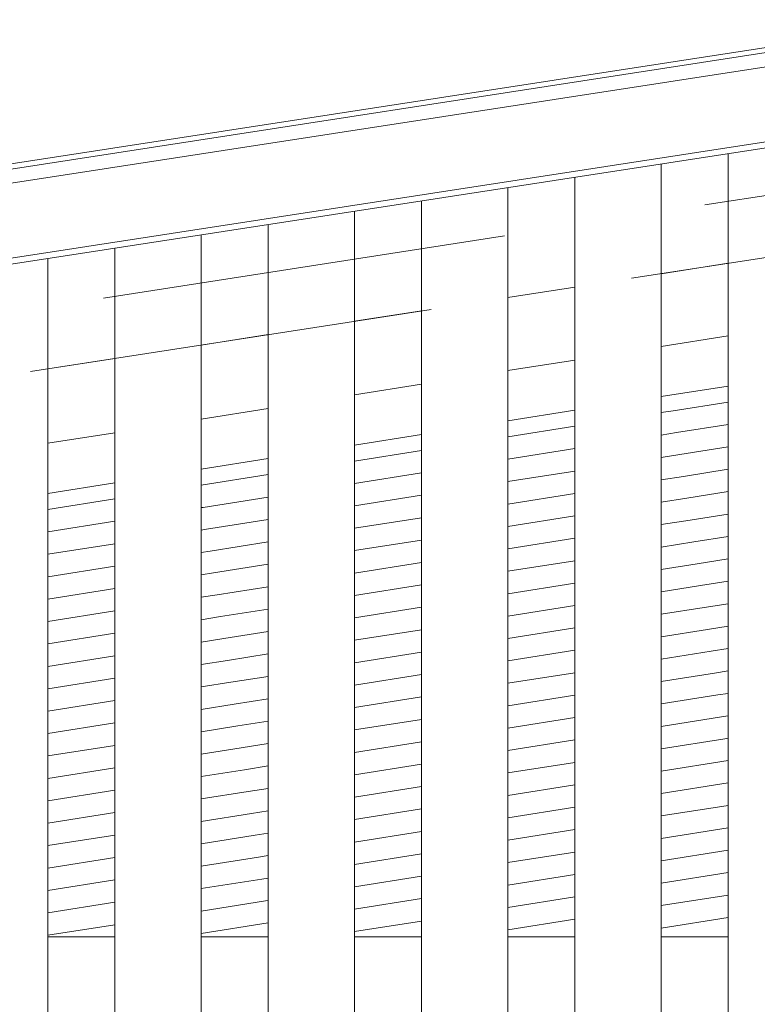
# Model space of a CAD drawing. Header units: millimetres. Extents: x -65 to 293624, y -1905 to 31061.
# Tile 161 of 256: x 108137 to 108522, y 21566 to 22080. Entities that reach past the tile are written whole.
import ezdxf

# ---------------------------------------------------------------- set-up
doc = ezdxf.new("R2010")
doc.units = ezdxf.units.MM
doc.header["$MEASUREMENT"] = 0
doc.linetypes.add('Hidden Line', pattern=[317.5, 211.666667, -105.833333])
for name, color, linetype in [('00 2D joon.AR', 7, 'Continuous'), ('1236 Katuslaed.AR', 7, 'Continuous'), ('1245 Sisehoovi varjestus.AR', 7, 'Continuous'), ('1248 Vihmaveerennid.AR', 7, 'Continuous'), ('1263 Katuse alusserv.AR', 7, 'Continuous')]:
    doc.layers.add(name, color=color, linetype=linetype)

# ---------------------------------------------------------------- blocks, each defined once
blk = doc.blocks.new('Section Element_1428_3', base_point=(20443.11, 12361.43))
at = {"layer": '1248 Vihmaveerennid.AR', "color": 7, "linetype": 'Continuous', "lineweight": 13}
for p, q in [((107570.49, 21918.29), (129117.53, 25242.47)), ((107568.05, 21915.2), (129117.8, 25239.8)), ((107543.87, 21904.09), (115361.89, 23110.22)), ((107539.52, 21861.1), (115361.91, 23067.9)), ((107539.84, 21864.29), (115361.91, 23071.05))]:
    blk.add_line(p, q, dxfattribs=at)
blk = doc.blocks.new('*X1916', base_point=(20443.11, 12361.43))
at = {"layer": '1263 Katuse alusserv.AR', "color": 7, "linetype": 'Continuous', "lineweight": 13}
for p, q in [((108186.85, 21830.11), (108151.85, 21824.58)), ((108186.85, 21830.11), (108151.85, 21824.58)), ((108186.85, 21818.41), (108151.85, 21812.88)), ((108186.85, 21818.41), (108151.85, 21812.88)), ((108186.85, 21806.71), (108151.85, 21801.18)), ((108186.85, 21806.71), (108151.85, 21801.18)), ((108186.85, 21795.01), (108151.85, 21789.48)), ((108186.85, 21795.01), (108151.85, 21789.48)), ((108186.85, 21783.31), (108151.85, 21777.78)), ((108186.85, 21783.31), (108151.85, 21777.78)), ((108186.85, 21771.62), (108151.85, 21766.09)), ((108186.85, 21771.62), (108151.85, 21766.09)), ((108186.85, 21759.92), (108151.85, 21754.39)), ((108186.85, 21759.92), (108151.85, 21754.39)), ((108186.85, 21748.22), (108151.85, 21742.69)), ((108186.85, 21748.22), (108151.85, 21742.69)), ((108186.85, 21736.52), (108151.85, 21730.99)), ((108186.85, 21736.52), (108151.85, 21730.99)), ((108186.85, 21724.82), (108151.85, 21719.29)), ((108186.85, 21724.82), (108151.85, 21719.29)), ((108186.85, 21713.13), (108151.85, 21707.6)), ((108186.85, 21713.13), (108151.85, 21707.6)), ((108186.85, 21701.43), (108151.85, 21695.9)), ((108186.85, 21701.43), (108151.85, 21695.9)), ((108186.85, 21689.73), (108151.85, 21684.2)), ((108186.85, 21689.73), (108151.85, 21684.2)), ((108186.85, 21678.03), (108151.85, 21672.5)), ((108186.85, 21678.03), (108151.85, 21672.5)), ((108186.85, 21666.33), (108151.85, 21660.8)), ((108186.85, 21666.33), (108151.85, 21660.8)), ((108186.85, 21654.63), (108151.85, 21649.1)), ((108186.85, 21654.63), (108151.85, 21649.1)), ((108186.85, 21642.94), (108151.85, 21637.41)), ((108186.85, 21642.94), (108151.85, 21637.41)), ((108186.85, 21631.24), (108151.85, 21625.71)), ((108186.85, 21631.24), (108151.85, 21625.71)), ((108186.85, 21619.54), (108151.85, 21614.01)), ((108186.85, 21619.54), (108151.85, 21614.01)), ((108186.85, 21607.84), (108151.85, 21602.31)), ((108186.85, 21607.84), (108151.85, 21602.31))]:
    blk.add_line(p, q, dxfattribs=at)
blk = doc.blocks.new('*X1917', base_point=(20443.11, 12361.43))
at = {"layer": '1263 Katuse alusserv.AR', "color": 7, "linetype": 'Continuous', "lineweight": 13}
for p, q in [((108186.85, 21830.11), (108151.85, 21824.58)), ((108186.85, 21830.11), (108151.85, 21824.58)), ((108186.85, 21818.41), (108151.85, 21812.88)), ((108186.85, 21818.41), (108151.85, 21812.88)), ((108186.85, 21806.71), (108151.85, 21801.18)), ((108186.85, 21806.71), (108151.85, 21801.18)), ((108186.85, 21795.01), (108151.85, 21789.48)), ((108186.85, 21795.01), (108151.85, 21789.48)), ((108186.85, 21783.31), (108151.85, 21777.78)), ((108186.85, 21783.31), (108151.85, 21777.78)), ((108186.85, 21771.62), (108151.85, 21766.09)), ((108186.85, 21771.62), (108151.85, 21766.09)), ((108186.85, 21759.92), (108151.85, 21754.39)), ((108186.85, 21759.92), (108151.85, 21754.39)), ((108186.85, 21748.22), (108151.85, 21742.69)), ((108186.85, 21748.22), (108151.85, 21742.69)), ((108186.85, 21736.52), (108151.85, 21730.99)), ((108186.85, 21736.52), (108151.85, 21730.99)), ((108186.85, 21724.82), (108151.85, 21719.29)), ((108186.85, 21724.82), (108151.85, 21719.29)), ((108186.85, 21713.13), (108151.85, 21707.6)), ((108186.85, 21713.13), (108151.85, 21707.6)), ((108186.85, 21701.43), (108151.85, 21695.9)), ((108186.85, 21701.43), (108151.85, 21695.9)), ((108186.85, 21689.73), (108151.85, 21684.2)), ((108186.85, 21689.73), (108151.85, 21684.2)), ((108186.85, 21678.03), (108151.85, 21672.5)), ((108186.85, 21678.03), (108151.85, 21672.5)), ((108186.85, 21666.33), (108151.85, 21660.8)), ((108186.85, 21666.33), (108151.85, 21660.8)), ((108186.85, 21654.63), (108151.85, 21649.1)), ((108186.85, 21654.63), (108151.85, 21649.1)), ((108186.85, 21642.94), (108151.85, 21637.41)), ((108186.85, 21642.94), (108151.85, 21637.41)), ((108186.85, 21631.24), (108151.85, 21625.71)), ((108186.85, 21631.24), (108151.85, 21625.71)), ((108186.85, 21619.54), (108151.85, 21614.01)), ((108186.85, 21619.54), (108151.85, 21614.01)), ((108186.85, 21607.84), (108151.85, 21602.31)), ((108186.85, 21607.84), (108151.85, 21602.31))]:
    blk.add_line(p, q, dxfattribs=at)
blk = doc.blocks.new('*X1920', base_point=(20443.11, 12361.43))
at = {"layer": '1263 Katuse alusserv.AR', "color": 7, "linetype": 'Continuous', "lineweight": 13}
for p, q in [((108266.85, 21842.75), (108231.85, 21837.22)), ((108266.85, 21842.75), (108231.85, 21837.22)), ((108266.85, 21831.05), (108232.89, 21825.68)), ((108266.85, 21831.05), (108232.89, 21825.68)), ((108232.89, 21825.68), (108231.85, 21825.52)), ((108232.89, 21825.68), (108231.85, 21825.52)), ((108266.85, 21819.35), (108234.7, 21814.27)), ((108266.85, 21819.35), (108234.7, 21814.27)), ((108234.7, 21814.27), (108231.85, 21813.82)), ((108234.7, 21814.27), (108231.85, 21813.82)), ((108236.5, 21802.86), (108231.85, 21802.12)), ((108236.5, 21802.86), (108231.85, 21802.12)), ((108266.85, 21807.65), (108236.5, 21802.86)), ((108266.85, 21807.65), (108236.5, 21802.86)), ((108266.85, 21795.96), (108238.3, 21791.44)), ((108266.85, 21795.96), (108238.3, 21791.44)), ((108238.3, 21791.44), (108231.85, 21790.43)), ((108238.3, 21791.44), (108231.85, 21790.43)), ((108266.85, 21784.26), (108240.11, 21780.03)), ((108266.85, 21784.26), (108240.11, 21780.03)), ((108240.11, 21780.03), (108231.85, 21778.73)), ((108240.11, 21780.03), (108231.85, 21778.73)), ((108266.85, 21772.56), (108241.91, 21768.62)), ((108266.85, 21772.56), (108241.91, 21768.62)), ((108241.91, 21768.62), (108231.85, 21767.03)), ((108241.91, 21768.62), (108231.85, 21767.03)), ((108243.71, 21757.2), (108231.85, 21755.33)), ((108243.71, 21757.2), (108231.85, 21755.33)), ((108266.85, 21760.86), (108243.71, 21757.2)), ((108266.85, 21760.86), (108243.71, 21757.2)), ((108266.85, 21749.16), (108245.52, 21745.79)), ((108266.85, 21749.16), (108245.52, 21745.79)), ((108245.52, 21745.79), (108231.85, 21743.63)), ((108245.52, 21745.79), (108231.85, 21743.63)), ((108266.85, 21737.46), (108247.32, 21734.38)), ((108266.85, 21737.46), (108247.32, 21734.38)), ((108247.32, 21734.38), (108231.85, 21731.93)), ((108247.32, 21734.38), (108231.85, 21731.93)), ((108266.85, 21725.77), (108249.12, 21722.96)), ((108266.85, 21725.77), (108249.12, 21722.96)), ((108249.12, 21722.96), (108231.85, 21720.24)), ((108249.12, 21722.96), (108231.85, 21720.24)), ((108250.93, 21711.55), (108231.85, 21708.54)), ((108250.93, 21711.55), (108231.85, 21708.54)), ((108266.85, 21714.07), (108250.93, 21711.55)), ((108266.85, 21714.07), (108250.93, 21711.55)), ((108252.73, 21700.14), (108231.85, 21696.84)), ((108252.73, 21700.14), (108231.85, 21696.84)), ((108266.85, 21702.37), (108252.73, 21700.14)), ((108266.85, 21702.37), (108252.73, 21700.14)), ((108266.85, 21690.67), (108254.53, 21688.72)), ((108266.85, 21690.67), (108254.53, 21688.72)), ((108254.53, 21688.72), (108231.85, 21685.14)), ((108254.53, 21688.72), (108231.85, 21685.14)), ((108256.34, 21677.31), (108231.85, 21673.44)), ((108256.34, 21677.31), (108231.85, 21673.44)), ((108266.85, 21678.97), (108256.34, 21677.31)), ((108266.85, 21678.97), (108256.34, 21677.31)), ((108258.14, 21665.9), (108231.85, 21661.74)), ((108258.14, 21665.9), (108231.85, 21661.74)), ((108266.85, 21667.27), (108258.14, 21665.9)), ((108266.85, 21667.27), (108258.14, 21665.9)), ((108259.94, 21654.48), (108231.85, 21650.05)), ((108259.94, 21654.48), (108231.85, 21650.05)), ((108266.85, 21655.58), (108259.94, 21654.48)), ((108266.85, 21655.58), (108259.94, 21654.48)), ((108266.85, 21643.88), (108261.75, 21643.07)), ((108266.85, 21643.88), (108261.75, 21643.07)), ((108261.75, 21643.07), (108231.85, 21638.35)), ((108261.75, 21643.07), (108231.85, 21638.35)), ((108263.55, 21631.66), (108231.85, 21626.65)), ((108263.55, 21631.66), (108231.85, 21626.65)), ((108266.85, 21632.18), (108263.55, 21631.66)), ((108266.85, 21632.18), (108263.55, 21631.66)), ((108265.35, 21620.24), (108231.85, 21614.95)), ((108265.35, 21620.24), (108231.85, 21614.95)), ((108266.85, 21620.48), (108265.35, 21620.24)), ((108266.85, 21620.48), (108265.35, 21620.24)), ((108266.85, 21608.78), (108231.85, 21603.25)), ((108266.85, 21608.78), (108231.85, 21603.25))]:
    blk.add_line(p, q, dxfattribs=at)
blk = doc.blocks.new('*X1921', base_point=(20443.11, 12361.43))
at = {"layer": '1263 Katuse alusserv.AR', "color": 7, "linetype": 'Continuous', "lineweight": 13}
for p, q in [((108266.85, 21842.75), (108231.85, 21837.22)), ((108266.85, 21842.75), (108231.85, 21837.22)), ((108266.85, 21831.05), (108232.89, 21825.68)), ((108266.85, 21831.05), (108232.89, 21825.68)), ((108232.89, 21825.68), (108231.85, 21825.52)), ((108232.89, 21825.68), (108231.85, 21825.52)), ((108266.85, 21819.35), (108234.7, 21814.27)), ((108266.85, 21819.35), (108234.7, 21814.27)), ((108234.7, 21814.27), (108231.85, 21813.82)), ((108234.7, 21814.27), (108231.85, 21813.82)), ((108236.5, 21802.86), (108231.85, 21802.12)), ((108236.5, 21802.86), (108231.85, 21802.12)), ((108266.85, 21807.65), (108236.5, 21802.86)), ((108266.85, 21807.65), (108236.5, 21802.86)), ((108266.85, 21795.96), (108238.3, 21791.44)), ((108266.85, 21795.96), (108238.3, 21791.44)), ((108238.3, 21791.44), (108231.85, 21790.43)), ((108238.3, 21791.44), (108231.85, 21790.43)), ((108266.85, 21784.26), (108240.11, 21780.03)), ((108266.85, 21784.26), (108240.11, 21780.03)), ((108240.11, 21780.03), (108231.85, 21778.73)), ((108240.11, 21780.03), (108231.85, 21778.73)), ((108266.85, 21772.56), (108241.91, 21768.62)), ((108266.85, 21772.56), (108241.91, 21768.62)), ((108241.91, 21768.62), (108231.85, 21767.03)), ((108241.91, 21768.62), (108231.85, 21767.03)), ((108243.71, 21757.2), (108231.85, 21755.33)), ((108243.71, 21757.2), (108231.85, 21755.33)), ((108266.85, 21760.86), (108243.71, 21757.2)), ((108266.85, 21760.86), (108243.71, 21757.2)), ((108266.85, 21749.16), (108245.52, 21745.79)), ((108266.85, 21749.16), (108245.52, 21745.79)), ((108245.52, 21745.79), (108231.85, 21743.63)), ((108245.52, 21745.79), (108231.85, 21743.63)), ((108266.85, 21737.46), (108247.32, 21734.38)), ((108266.85, 21737.46), (108247.32, 21734.38)), ((108247.32, 21734.38), (108231.85, 21731.93)), ((108247.32, 21734.38), (108231.85, 21731.93)), ((108266.85, 21725.77), (108249.12, 21722.96)), ((108266.85, 21725.77), (108249.12, 21722.96)), ((108249.12, 21722.96), (108231.85, 21720.24)), ((108249.12, 21722.96), (108231.85, 21720.24)), ((108250.93, 21711.55), (108231.85, 21708.54)), ((108250.93, 21711.55), (108231.85, 21708.54)), ((108266.85, 21714.07), (108250.93, 21711.55)), ((108266.85, 21714.07), (108250.93, 21711.55)), ((108252.73, 21700.14), (108231.85, 21696.84)), ((108252.73, 21700.14), (108231.85, 21696.84)), ((108266.85, 21702.37), (108252.73, 21700.14)), ((108266.85, 21702.37), (108252.73, 21700.14)), ((108266.85, 21690.67), (108254.53, 21688.72)), ((108266.85, 21690.67), (108254.53, 21688.72)), ((108254.53, 21688.72), (108231.85, 21685.14)), ((108254.53, 21688.72), (108231.85, 21685.14)), ((108256.34, 21677.31), (108231.85, 21673.44)), ((108256.34, 21677.31), (108231.85, 21673.44)), ((108266.85, 21678.97), (108256.34, 21677.31)), ((108266.85, 21678.97), (108256.34, 21677.31)), ((108258.14, 21665.9), (108231.85, 21661.74)), ((108258.14, 21665.9), (108231.85, 21661.74)), ((108266.85, 21667.27), (108258.14, 21665.9)), ((108266.85, 21667.27), (108258.14, 21665.9)), ((108259.94, 21654.48), (108231.85, 21650.05)), ((108259.94, 21654.48), (108231.85, 21650.05)), ((108266.85, 21655.58), (108259.94, 21654.48)), ((108266.85, 21655.58), (108259.94, 21654.48)), ((108266.85, 21643.88), (108261.75, 21643.07)), ((108266.85, 21643.88), (108261.75, 21643.07)), ((108261.75, 21643.07), (108231.85, 21638.35)), ((108261.75, 21643.07), (108231.85, 21638.35)), ((108263.55, 21631.66), (108231.85, 21626.65)), ((108263.55, 21631.66), (108231.85, 21626.65)), ((108266.85, 21632.18), (108263.55, 21631.66)), ((108266.85, 21632.18), (108263.55, 21631.66)), ((108265.35, 21620.24), (108231.85, 21614.95)), ((108265.35, 21620.24), (108231.85, 21614.95)), ((108266.85, 21620.48), (108265.35, 21620.24)), ((108266.85, 21620.48), (108265.35, 21620.24)), ((108266.85, 21608.78), (108231.85, 21603.25)), ((108266.85, 21608.78), (108231.85, 21603.25))]:
    blk.add_line(p, q, dxfattribs=at)
blk = doc.blocks.new('*X1922', base_point=(20443.11, 12361.43))
at = {"layer": '1263 Katuse alusserv.AR', "color": 7, "linetype": 'Continuous', "lineweight": 13}
for p, q in [((108346.85, 21855.39), (108311.85, 21849.86)), ((108346.85, 21855.39), (108311.85, 21849.86)), ((108346.85, 21843.69), (108311.85, 21838.16)), ((108346.85, 21843.69), (108311.85, 21838.16)), ((108346.85, 21831.99), (108311.85, 21826.46)), ((108346.85, 21831.99), (108311.85, 21826.46)), ((108346.85, 21820.29), (108311.85, 21814.76)), ((108346.85, 21820.29), (108311.85, 21814.76)), ((108346.85, 21808.6), (108311.85, 21803.07)), ((108346.85, 21808.6), (108311.85, 21803.07)), ((108346.85, 21796.9), (108311.85, 21791.37)), ((108346.85, 21796.9), (108311.85, 21791.37)), ((108346.85, 21785.2), (108311.85, 21779.67)), ((108346.85, 21785.2), (108311.85, 21779.67)), ((108346.85, 21773.5), (108311.85, 21767.97)), ((108346.85, 21773.5), (108311.85, 21767.97)), ((108346.85, 21761.8), (108311.85, 21756.27)), ((108346.85, 21761.8), (108311.85, 21756.27)), ((108346.85, 21750.1), (108311.85, 21744.57)), ((108346.85, 21750.1), (108311.85, 21744.57)), ((108346.85, 21738.41), (108311.85, 21732.88)), ((108346.85, 21738.41), (108311.85, 21732.88)), ((108346.85, 21726.71), (108311.85, 21721.18)), ((108346.85, 21726.71), (108311.85, 21721.18)), ((108346.85, 21715.01), (108311.85, 21709.48)), ((108346.85, 21715.01), (108311.85, 21709.48)), ((108346.85, 21703.31), (108311.85, 21697.78)), ((108346.85, 21703.31), (108311.85, 21697.78)), ((108346.85, 21691.61), (108311.85, 21686.08)), ((108346.85, 21691.61), (108311.85, 21686.08)), ((108346.85, 21679.91), (108311.85, 21674.38)), ((108346.85, 21679.91), (108311.85, 21674.38)), ((108346.85, 21668.22), (108311.85, 21662.69)), ((108346.85, 21668.22), (108311.85, 21662.69)), ((108346.85, 21656.52), (108311.85, 21650.99)), ((108346.85, 21656.52), (108311.85, 21650.99)), ((108346.85, 21644.82), (108311.85, 21639.29)), ((108346.85, 21644.82), (108311.85, 21639.29)), ((108346.85, 21633.12), (108311.85, 21627.59)), ((108346.85, 21633.12), (108311.85, 21627.59)), ((108346.85, 21621.42), (108311.85, 21615.89)), ((108346.85, 21621.42), (108311.85, 21615.89)), ((108346.85, 21609.73), (108311.85, 21604.19)), ((108346.85, 21609.73), (108311.85, 21604.19))]:
    blk.add_line(p, q, dxfattribs=at)
blk = doc.blocks.new('*X1923', base_point=(20443.11, 12361.43))
at = {"layer": '1263 Katuse alusserv.AR', "color": 7, "linetype": 'Continuous', "lineweight": 13}
for p, q in [((108346.85, 21855.39), (108311.85, 21849.86)), ((108346.85, 21855.39), (108311.85, 21849.86)), ((108346.85, 21843.69), (108311.85, 21838.16)), ((108346.85, 21843.69), (108311.85, 21838.16)), ((108346.85, 21831.99), (108311.85, 21826.46)), ((108346.85, 21831.99), (108311.85, 21826.46)), ((108346.85, 21820.29), (108311.85, 21814.76)), ((108346.85, 21820.29), (108311.85, 21814.76)), ((108346.85, 21808.6), (108311.85, 21803.07)), ((108346.85, 21808.6), (108311.85, 21803.07)), ((108346.85, 21796.9), (108311.85, 21791.37)), ((108346.85, 21796.9), (108311.85, 21791.37)), ((108346.85, 21785.2), (108311.85, 21779.67)), ((108346.85, 21785.2), (108311.85, 21779.67)), ((108346.85, 21773.5), (108311.85, 21767.97)), ((108346.85, 21773.5), (108311.85, 21767.97)), ((108346.85, 21761.8), (108311.85, 21756.27)), ((108346.85, 21761.8), (108311.85, 21756.27)), ((108346.85, 21750.1), (108311.85, 21744.57)), ((108346.85, 21750.1), (108311.85, 21744.57)), ((108346.85, 21738.41), (108311.85, 21732.88)), ((108346.85, 21738.41), (108311.85, 21732.88)), ((108346.85, 21726.71), (108311.85, 21721.18)), ((108346.85, 21726.71), (108311.85, 21721.18)), ((108346.85, 21715.01), (108311.85, 21709.48)), ((108346.85, 21715.01), (108311.85, 21709.48)), ((108346.85, 21703.31), (108311.85, 21697.78)), ((108346.85, 21703.31), (108311.85, 21697.78)), ((108346.85, 21691.61), (108311.85, 21686.08)), ((108346.85, 21691.61), (108311.85, 21686.08)), ((108346.85, 21679.91), (108311.85, 21674.38)), ((108346.85, 21679.91), (108311.85, 21674.38)), ((108346.85, 21668.22), (108311.85, 21662.69)), ((108346.85, 21668.22), (108311.85, 21662.69)), ((108346.85, 21656.52), (108311.85, 21650.99)), ((108346.85, 21656.52), (108311.85, 21650.99)), ((108346.85, 21644.82), (108311.85, 21639.29)), ((108346.85, 21644.82), (108311.85, 21639.29)), ((108346.85, 21633.12), (108311.85, 21627.59)), ((108346.85, 21633.12), (108311.85, 21627.59)), ((108346.85, 21621.42), (108311.85, 21615.89)), ((108346.85, 21621.42), (108311.85, 21615.89)), ((108346.85, 21609.73), (108311.85, 21604.19)), ((108346.85, 21609.73), (108311.85, 21604.19))]:
    blk.add_line(p, q, dxfattribs=at)
blk = doc.blocks.new('*X1924', base_point=(20443.11, 12361.43))
at = {"layer": '1263 Katuse alusserv.AR', "color": 7, "linetype": 'Continuous', "lineweight": 13}
for p, q in [((108426.85, 21868.03), (108391.85, 21862.5)), ((108426.85, 21868.03), (108391.85, 21862.5)), ((108426.85, 21856.33), (108391.85, 21850.8)), ((108426.85, 21856.33), (108391.85, 21850.8)), ((108426.85, 21844.63), (108391.85, 21839.1)), ((108426.85, 21844.63), (108391.85, 21839.1)), ((108426.85, 21832.93), (108391.85, 21827.4)), ((108426.85, 21832.93), (108391.85, 21827.4)), ((108426.85, 21821.24), (108391.85, 21815.71)), ((108426.85, 21821.24), (108391.85, 21815.71)), ((108426.85, 21809.54), (108391.85, 21804.01)), ((108426.85, 21809.54), (108391.85, 21804.01)), ((108426.85, 21797.84), (108391.85, 21792.31)), ((108426.85, 21797.84), (108391.85, 21792.31)), ((108426.85, 21786.14), (108391.85, 21780.61)), ((108426.85, 21786.14), (108391.85, 21780.61)), ((108426.85, 21774.44), (108391.85, 21768.91)), ((108426.85, 21774.44), (108391.85, 21768.91)), ((108426.85, 21762.74), (108391.85, 21757.21)), ((108426.85, 21762.74), (108391.85, 21757.21)), ((108426.85, 21751.05), (108391.85, 21745.52)), ((108426.85, 21751.05), (108391.85, 21745.52)), ((108426.85, 21739.35), (108391.85, 21733.82)), ((108426.85, 21739.35), (108391.85, 21733.82)), ((108426.85, 21727.65), (108391.85, 21722.12)), ((108426.85, 21727.65), (108391.85, 21722.12)), ((108426.85, 21715.95), (108391.85, 21710.42)), ((108426.85, 21715.95), (108391.85, 21710.42)), ((108426.85, 21704.25), (108391.85, 21698.72)), ((108426.85, 21704.25), (108391.85, 21698.72)), ((108426.85, 21692.55), (108391.85, 21687.02)), ((108426.85, 21692.55), (108391.85, 21687.02)), ((108426.85, 21680.86), (108391.85, 21675.33)), ((108426.85, 21680.86), (108391.85, 21675.33)), ((108426.85, 21669.16), (108391.85, 21663.63)), ((108426.85, 21669.16), (108391.85, 21663.63)), ((108426.85, 21657.46), (108391.85, 21651.93)), ((108426.85, 21657.46), (108391.85, 21651.93)), ((108426.85, 21645.76), (108391.85, 21640.23)), ((108426.85, 21645.76), (108391.85, 21640.23)), ((108426.85, 21634.06), (108391.85, 21628.53)), ((108426.85, 21634.06), (108391.85, 21628.53)), ((108426.85, 21622.37), (108391.85, 21616.84)), ((108426.85, 21622.37), (108391.85, 21616.84)), ((108426.85, 21610.67), (108391.85, 21605.14)), ((108426.85, 21610.67), (108391.85, 21605.14))]:
    blk.add_line(p, q, dxfattribs=at)
blk = doc.blocks.new('*X1925', base_point=(20443.11, 12361.43))
at = {"layer": '1263 Katuse alusserv.AR', "color": 7, "linetype": 'Continuous', "lineweight": 13}
for p, q in [((108426.85, 21868.03), (108391.85, 21862.5)), ((108426.85, 21868.03), (108391.85, 21862.5)), ((108426.85, 21856.33), (108391.85, 21850.8)), ((108426.85, 21856.33), (108391.85, 21850.8)), ((108426.85, 21844.63), (108391.85, 21839.1)), ((108426.85, 21844.63), (108391.85, 21839.1)), ((108426.85, 21832.93), (108391.85, 21827.4)), ((108426.85, 21832.93), (108391.85, 21827.4)), ((108426.85, 21821.24), (108391.85, 21815.71)), ((108426.85, 21821.24), (108391.85, 21815.71)), ((108426.85, 21809.54), (108391.85, 21804.01)), ((108426.85, 21809.54), (108391.85, 21804.01)), ((108426.85, 21797.84), (108391.85, 21792.31)), ((108426.85, 21797.84), (108391.85, 21792.31)), ((108426.85, 21786.14), (108391.85, 21780.61)), ((108426.85, 21786.14), (108391.85, 21780.61)), ((108426.85, 21774.44), (108391.85, 21768.91)), ((108426.85, 21774.44), (108391.85, 21768.91)), ((108426.85, 21762.74), (108391.85, 21757.21)), ((108426.85, 21762.74), (108391.85, 21757.21)), ((108426.85, 21751.05), (108391.85, 21745.52)), ((108426.85, 21751.05), (108391.85, 21745.52)), ((108426.85, 21739.35), (108391.85, 21733.82)), ((108426.85, 21739.35), (108391.85, 21733.82)), ((108426.85, 21727.65), (108391.85, 21722.12)), ((108426.85, 21727.65), (108391.85, 21722.12)), ((108426.85, 21715.95), (108391.85, 21710.42)), ((108426.85, 21715.95), (108391.85, 21710.42)), ((108426.85, 21704.25), (108391.85, 21698.72)), ((108426.85, 21704.25), (108391.85, 21698.72)), ((108426.85, 21692.55), (108391.85, 21687.02)), ((108426.85, 21692.55), (108391.85, 21687.02)), ((108426.85, 21680.86), (108391.85, 21675.33)), ((108426.85, 21680.86), (108391.85, 21675.33)), ((108426.85, 21669.16), (108391.85, 21663.63)), ((108426.85, 21669.16), (108391.85, 21663.63)), ((108426.85, 21657.46), (108391.85, 21651.93)), ((108426.85, 21657.46), (108391.85, 21651.93)), ((108426.85, 21645.76), (108391.85, 21640.23)), ((108426.85, 21645.76), (108391.85, 21640.23)), ((108426.85, 21634.06), (108391.85, 21628.53)), ((108426.85, 21634.06), (108391.85, 21628.53)), ((108426.85, 21622.37), (108391.85, 21616.84)), ((108426.85, 21622.37), (108391.85, 21616.84)), ((108426.85, 21610.67), (108391.85, 21605.14)), ((108426.85, 21610.67), (108391.85, 21605.14))]:
    blk.add_line(p, q, dxfattribs=at)
blk = doc.blocks.new('*X1926', base_point=(20443.11, 12361.43))
at = {"layer": '1263 Katuse alusserv.AR', "color": 7, "linetype": 'Continuous', "lineweight": 13}
for p, q in [((108506.85, 21880.67), (108478.03, 21876.11)), ((108506.85, 21880.67), (108478.03, 21876.11)), ((108478.03, 21876.11), (108471.85, 21875.14)), ((108478.03, 21876.11), (108471.85, 21875.14)), ((108479.83, 21864.7), (108471.85, 21863.44)), ((108479.83, 21864.7), (108471.85, 21863.44)), ((108506.85, 21868.97), (108479.83, 21864.7)), ((108506.85, 21868.97), (108479.83, 21864.7)), ((108506.85, 21857.27), (108481.63, 21853.29)), ((108506.85, 21857.27), (108481.63, 21853.29)), ((108481.63, 21853.29), (108471.85, 21851.74)), ((108481.63, 21853.29), (108471.85, 21851.74)), ((108506.85, 21845.57), (108483.44, 21841.87)), ((108506.85, 21845.57), (108483.44, 21841.87)), ((108483.44, 21841.87), (108471.85, 21840.04)), ((108483.44, 21841.87), (108471.85, 21840.04)), ((108506.85, 21833.88), (108485.24, 21830.46)), ((108506.85, 21833.88), (108485.24, 21830.46)), ((108485.24, 21830.46), (108471.85, 21828.35)), ((108485.24, 21830.46), (108471.85, 21828.35)), ((108487.04, 21819.05), (108471.85, 21816.65)), ((108487.04, 21819.05), (108471.85, 21816.65)), ((108506.85, 21822.18), (108487.04, 21819.05)), ((108506.85, 21822.18), (108487.04, 21819.05)), ((108506.85, 21810.48), (108488.85, 21807.63)), ((108506.85, 21810.48), (108488.85, 21807.63)), ((108488.85, 21807.63), (108471.85, 21804.95)), ((108488.85, 21807.63), (108471.85, 21804.95)), ((108506.85, 21798.78), (108490.65, 21796.22)), ((108506.85, 21798.78), (108490.65, 21796.22)), ((108490.65, 21796.22), (108471.85, 21793.25)), ((108490.65, 21796.22), (108471.85, 21793.25)), ((108492.45, 21784.81), (108471.85, 21781.55)), ((108492.45, 21784.81), (108471.85, 21781.55)), ((108506.85, 21787.08), (108492.45, 21784.81)), ((108506.85, 21787.08), (108492.45, 21784.81)), ((108494.26, 21773.39), (108471.85, 21769.85)), ((108494.26, 21773.39), (108471.85, 21769.85)), ((108506.85, 21775.38), (108494.26, 21773.39)), ((108506.85, 21775.38), (108494.26, 21773.39)), ((108496.06, 21761.98), (108471.85, 21758.16)), ((108496.06, 21761.98), (108471.85, 21758.16)), ((108506.85, 21763.69), (108496.06, 21761.98)), ((108506.85, 21763.69), (108496.06, 21761.98)), ((108506.85, 21751.99), (108497.86, 21750.57)), ((108506.85, 21751.99), (108497.86, 21750.57)), ((108497.86, 21750.57), (108471.85, 21746.46)), ((108497.86, 21750.57), (108471.85, 21746.46)), ((108499.67, 21739.15), (108471.85, 21734.76)), ((108499.67, 21739.15), (108471.85, 21734.76)), ((108506.85, 21740.29), (108499.67, 21739.15)), ((108506.85, 21740.29), (108499.67, 21739.15)), ((108501.47, 21727.74), (108471.85, 21723.06)), ((108501.47, 21727.74), (108471.85, 21723.06)), ((108506.85, 21728.59), (108501.47, 21727.74)), ((108506.85, 21728.59), (108501.47, 21727.74)), ((108503.27, 21716.33), (108471.85, 21711.36)), ((108503.27, 21716.33), (108471.85, 21711.36)), ((108506.85, 21716.89), (108503.27, 21716.33)), ((108506.85, 21716.89), (108503.27, 21716.33)), ((108506.85, 21705.2), (108505.08, 21704.91)), ((108506.85, 21705.2), (108505.08, 21704.91)), ((108505.08, 21704.91), (108471.85, 21699.67)), ((108505.08, 21704.91), (108471.85, 21699.67)), ((108506.85, 21693.5), (108471.85, 21687.97)), ((108506.85, 21693.5), (108471.85, 21687.97)), ((108506.85, 21681.8), (108471.85, 21676.27)), ((108506.85, 21681.8), (108471.85, 21676.27)), ((108506.85, 21670.1), (108471.85, 21664.57)), ((108506.85, 21670.1), (108471.85, 21664.57)), ((108506.85, 21658.4), (108471.85, 21652.87)), ((108506.85, 21658.4), (108471.85, 21652.87)), ((108506.85, 21646.7), (108471.85, 21641.17)), ((108506.85, 21646.7), (108471.85, 21641.17)), ((108506.85, 21635.01), (108471.85, 21629.48)), ((108506.85, 21635.01), (108471.85, 21629.48)), ((108506.85, 21623.31), (108471.85, 21617.78)), ((108506.85, 21623.31), (108471.85, 21617.78)), ((108506.85, 21611.61), (108471.85, 21606.08)), ((108506.85, 21611.61), (108471.85, 21606.08))]:
    blk.add_line(p, q, dxfattribs=at)
blk = doc.blocks.new('*X1927', base_point=(20443.11, 12361.43))
at = {"layer": '1263 Katuse alusserv.AR', "color": 7, "linetype": 'Continuous', "lineweight": 13}
for p, q in [((108506.85, 21880.67), (108478.03, 21876.11)), ((108506.85, 21880.67), (108478.03, 21876.11)), ((108478.03, 21876.11), (108471.85, 21875.14)), ((108478.03, 21876.11), (108471.85, 21875.14)), ((108479.83, 21864.7), (108471.85, 21863.44)), ((108479.83, 21864.7), (108471.85, 21863.44)), ((108506.85, 21868.97), (108479.83, 21864.7)), ((108506.85, 21868.97), (108479.83, 21864.7)), ((108506.85, 21857.27), (108481.63, 21853.29)), ((108506.85, 21857.27), (108481.63, 21853.29)), ((108481.63, 21853.29), (108471.85, 21851.74)), ((108481.63, 21853.29), (108471.85, 21851.74)), ((108506.85, 21845.57), (108483.44, 21841.87)), ((108506.85, 21845.57), (108483.44, 21841.87)), ((108483.44, 21841.87), (108471.85, 21840.04)), ((108483.44, 21841.87), (108471.85, 21840.04)), ((108506.85, 21833.88), (108485.24, 21830.46)), ((108506.85, 21833.88), (108485.24, 21830.46)), ((108485.24, 21830.46), (108471.85, 21828.35)), ((108485.24, 21830.46), (108471.85, 21828.35)), ((108487.04, 21819.05), (108471.85, 21816.65)), ((108487.04, 21819.05), (108471.85, 21816.65)), ((108506.85, 21822.18), (108487.04, 21819.05)), ((108506.85, 21822.18), (108487.04, 21819.05)), ((108506.85, 21810.48), (108488.85, 21807.63)), ((108506.85, 21810.48), (108488.85, 21807.63)), ((108488.85, 21807.63), (108471.85, 21804.95)), ((108488.85, 21807.63), (108471.85, 21804.95)), ((108506.85, 21798.78), (108490.65, 21796.22)), ((108506.85, 21798.78), (108490.65, 21796.22)), ((108490.65, 21796.22), (108471.85, 21793.25)), ((108490.65, 21796.22), (108471.85, 21793.25)), ((108492.45, 21784.81), (108471.85, 21781.55)), ((108492.45, 21784.81), (108471.85, 21781.55)), ((108506.85, 21787.08), (108492.45, 21784.81)), ((108506.85, 21787.08), (108492.45, 21784.81)), ((108494.26, 21773.39), (108471.85, 21769.85)), ((108494.26, 21773.39), (108471.85, 21769.85)), ((108506.85, 21775.38), (108494.26, 21773.39)), ((108506.85, 21775.38), (108494.26, 21773.39)), ((108496.06, 21761.98), (108471.85, 21758.16)), ((108496.06, 21761.98), (108471.85, 21758.16)), ((108506.85, 21763.69), (108496.06, 21761.98)), ((108506.85, 21763.69), (108496.06, 21761.98)), ((108506.85, 21751.99), (108497.86, 21750.57)), ((108506.85, 21751.99), (108497.86, 21750.57)), ((108497.86, 21750.57), (108471.85, 21746.46)), ((108497.86, 21750.57), (108471.85, 21746.46)), ((108499.67, 21739.15), (108471.85, 21734.76)), ((108499.67, 21739.15), (108471.85, 21734.76)), ((108506.85, 21740.29), (108499.67, 21739.15)), ((108506.85, 21740.29), (108499.67, 21739.15)), ((108501.47, 21727.74), (108471.85, 21723.06)), ((108501.47, 21727.74), (108471.85, 21723.06)), ((108506.85, 21728.59), (108501.47, 21727.74)), ((108506.85, 21728.59), (108501.47, 21727.74)), ((108503.27, 21716.33), (108471.85, 21711.36)), ((108503.27, 21716.33), (108471.85, 21711.36)), ((108506.85, 21716.89), (108503.27, 21716.33)), ((108506.85, 21716.89), (108503.27, 21716.33)), ((108506.85, 21705.2), (108505.08, 21704.91)), ((108506.85, 21705.2), (108505.08, 21704.91)), ((108505.08, 21704.91), (108471.85, 21699.67)), ((108505.08, 21704.91), (108471.85, 21699.67)), ((108506.85, 21693.5), (108471.85, 21687.97)), ((108506.85, 21693.5), (108471.85, 21687.97)), ((108506.85, 21681.8), (108471.85, 21676.27)), ((108506.85, 21681.8), (108471.85, 21676.27)), ((108506.85, 21670.1), (108471.85, 21664.57)), ((108506.85, 21670.1), (108471.85, 21664.57)), ((108506.85, 21658.4), (108471.85, 21652.87)), ((108506.85, 21658.4), (108471.85, 21652.87)), ((108506.85, 21646.7), (108471.85, 21641.17)), ((108506.85, 21646.7), (108471.85, 21641.17)), ((108506.85, 21635.01), (108471.85, 21629.48)), ((108506.85, 21635.01), (108471.85, 21629.48)), ((108506.85, 21623.31), (108471.85, 21617.78)), ((108506.85, 21623.31), (108471.85, 21617.78)), ((108506.85, 21611.61), (108471.85, 21606.08)), ((108506.85, 21611.61), (108471.85, 21606.08))]:
    blk.add_line(p, q, dxfattribs=at)
blk = doc.blocks.new('Section Element_1680_3', base_point=(20443.11, 12361.43))
at = {"layer": '1263 Katuse alusserv.AR', "lineweight": 0}
for name in ['*X1926', '*X1927', '*X1924', '*X1925', '*X1922', '*X1923', '*X1920', '*X1921', '*X1916', '*X1917']:
    blk.add_blockref(name, (20443.11, 12361.43), dxfattribs=at)
blk = doc.blocks.new('Section Element_1905_3', base_point=(20443.11, 12361.43))
at = {"layer": '1245 Sisehoovi varjestus.AR', "color": 7, "linetype": 'Continuous', "lineweight": 13}
for p, q in [((108186.85, 21601.43), (108151.85, 21601.43)), ((108266.85, 21601.43), (108231.85, 21601.43)), ((108346.85, 21601.43), (108311.85, 21601.43)), ((108426.85, 21601.43), (108391.85, 21601.43)), ((108506.85, 21601.43), (108471.85, 21601.43))]:
    blk.add_line(p, q, dxfattribs=at)
blk = doc.blocks.new('Section Element_1953_3', base_point=(20443.11, 12361.43))
at = {"layer": '1245 Sisehoovi varjestus.AR', "color": 7, "linetype": 'Continuous', "lineweight": 13}
for p, q in [((108506.85, 21915.22), (108471.85, 21909.69)), ((108426.85, 21902.58), (108391.85, 21897.05)), ((108346.85, 21889.94), (108311.85, 21884.41)), ((108506.85, 21889.02), (108471.85, 21883.49)), ((108266.85, 21877.3), (108231.85, 21871.77)), ((108426.85, 21876.38), (108391.85, 21870.85)), ((108186.85, 21864.66), (108151.85, 21859.13)), ((108346.85, 21863.74), (108311.85, 21858.21)), ((108266.85, 21851.1), (108231.85, 21845.57)), ((108186.85, 21838.46), (108151.85, 21832.93))]:
    blk.add_line(p, q, dxfattribs=at)
blk = doc.blocks.new('Section Element_3000_3', base_point=(20443.11, 12361.43))
at = {"layer": '1236 Katuslaed.AR', "color": 7, "linetype": 'Continuous', "lineweight": 13}
for p, q in [((108506.85, 21953.09), (108471.85, 21947.66)), ((108426.85, 21940.67), (108391.85, 21935.24)), ((108346.85, 21928.25), (108311.85, 21922.82)), ((108266.85, 21915.83), (108231.85, 21910.4)), ((108186.85, 21903.41), (108151.85, 21897.98))]:
    blk.add_line(p, q, dxfattribs=at)
blk = doc.blocks.new('Section Element_3044_3', base_point=(20443.11, 12361.43))
at = {"layer": '1245 Sisehoovi varjestus.AR', "color": 7, "linetype": 'Continuous', "lineweight": 13}
blk.add_line((108151.85, 19956.43), (108151.85, 21955.56), dxfattribs=at)
blk = doc.blocks.new('Section Element_3045_3', base_point=(20443.11, 12361.43))
at = {"layer": '1245 Sisehoovi varjestus.AR', "color": 7, "linetype": 'Continuous', "lineweight": 13}
for p, q in [((108231.85, 19956.43), (108231.85, 21967.91)), ((108186.85, 19956.43), (108186.85, 21960.96))]:
    blk.add_line(p, q, dxfattribs=at)
blk = doc.blocks.new('Section Element_3046_3', base_point=(20443.11, 12361.43))
at = {"layer": '1245 Sisehoovi varjestus.AR', "color": 7, "linetype": 'Continuous', "lineweight": 13}
for p, q in [((108311.85, 19956.43), (108311.85, 21980.25)), ((108266.85, 19956.43), (108266.85, 21973.31))]:
    blk.add_line(p, q, dxfattribs=at)
blk = doc.blocks.new('Section Element_3047_3', base_point=(20443.11, 12361.43))
at = {"layer": '1245 Sisehoovi varjestus.AR', "color": 7, "linetype": 'Continuous', "lineweight": 13}
for p, q in [((108391.85, 19956.43), (108391.85, 21992.59)), ((108346.85, 19956.43), (108346.85, 21985.65))]:
    blk.add_line(p, q, dxfattribs=at)
blk = doc.blocks.new('Section Element_3048_3', base_point=(20443.11, 12361.43))
at = {"layer": '1245 Sisehoovi varjestus.AR', "color": 7, "linetype": 'Continuous', "lineweight": 13}
for p, q in [((108471.85, 19956.43), (108471.85, 22004.93)), ((108426.85, 19956.43), (108426.85, 21997.99))]:
    blk.add_line(p, q, dxfattribs=at)
blk = doc.blocks.new('Section Element_3049_3', base_point=(20443.11, 12361.43))
at = {"layer": '1245 Sisehoovi varjestus.AR', "color": 7, "linetype": 'Continuous', "lineweight": 13}
blk.add_line((108506.85, 19956.43), (108506.85, 22010.33), dxfattribs=at)

msp = doc.modelspace()

# ---------------------------------------------------------------- linework, layer by layer
at = {"layer": '00 2D joon.AR', "color": 41, "linetype": 'Hidden Line', "lineweight": 13, "true_color": 0xffeda8, "flags": 128}
msp.add_lwpolyline([(107541.94, 21835.68), (107546.85, 21804.06), (129116.9, 25152.59), (129111.99, 25184.21)], close=True, dxfattribs=at)

# ---------------------------------------------------------------- block references
at = {"layer": '1236 Katuslaed.AR', "lineweight": 0}
msp.add_blockref('Section Element_3000_3', (20443.11, 12361.43), dxfattribs=at)
at = {"layer": '1245 Sisehoovi varjestus.AR', "lineweight": 0}
for name in ['Section Element_3049_3', 'Section Element_3048_3', 'Section Element_1953_3', 'Section Element_3047_3', 'Section Element_3046_3', 'Section Element_3045_3', 'Section Element_3044_3', 'Section Element_1905_3']:
    msp.add_blockref(name, (20443.11, 12361.43), dxfattribs=at)
at = {"layer": '1248 Vihmaveerennid.AR', "lineweight": 0}
msp.add_blockref('Section Element_1428_3', (20443.11, 12361.43), dxfattribs=at)
at = {"layer": '1263 Katuse alusserv.AR', "lineweight": 0}
msp.add_blockref('Section Element_1680_3', (20443.11, 12361.43), dxfattribs=at)

doc.saveas('drawing.dxf')
